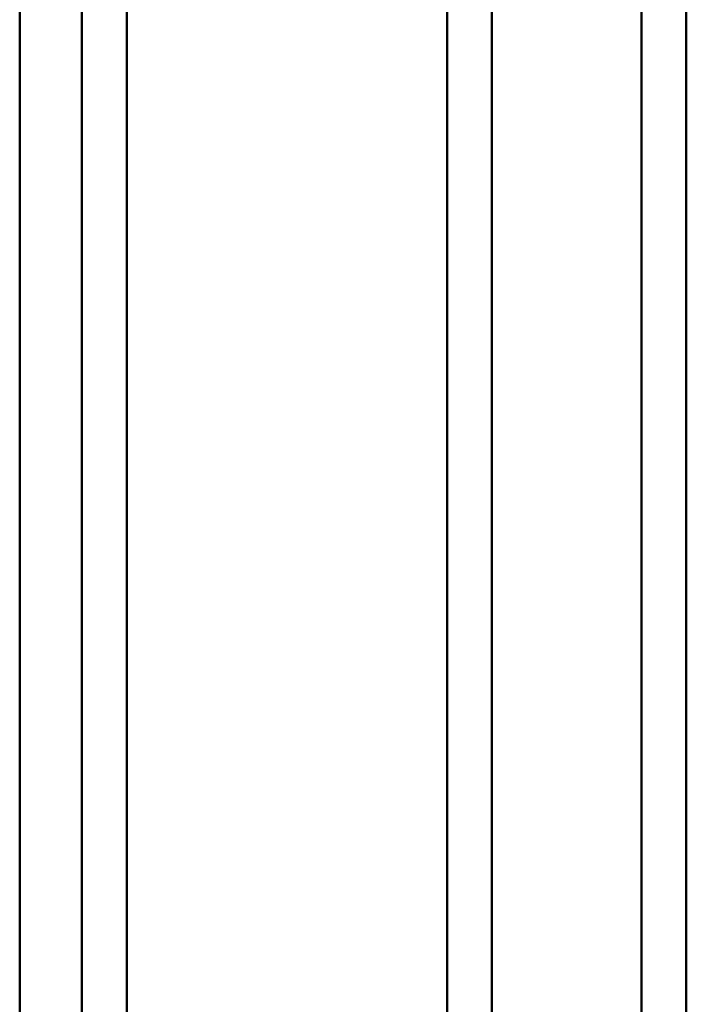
# Model space of a CAD drawing. Header units: millimetres. Extents: x 849 to 4035, y 828 to 3843.
# Tile 24 of 105: x 1315 to 1419, y 1849 to 2002. Entities that reach past the tile are written whole.
import ezdxf

# ---------------------------------------------------------------- set-up
doc = ezdxf.new("R2010")
doc.units = ezdxf.units.MM
doc.header["$LTSCALE"] = 15
doc.layers.add('Widoczne (ISO)', color=7, linetype='Continuous', lineweight=50)

msp = doc.modelspace()

# ---------------------------------------------------------------- linework, layer by layer
at = {"layer": 'Widoczne (ISO)'}
for p, q in [((1314.87, 2273.6), (1314.87, 1754.34)), ((1324.56, 2273.6), (1324.56, 1773.6)), ((1331.56, 2273.6), (1331.56, 1773.6)), ((1381.48, 2273.6), (1381.48, 1773.6)), ((1388.48, 2273.6), (1388.48, 1773.6)), ((1411.77, 2273.6), (1411.77, 1773.6)), ((1418.77, 2273.6), (1418.77, 1773.6))]:
    msp.add_line(p, q, dxfattribs=at)

doc.saveas('drawing.dxf')
